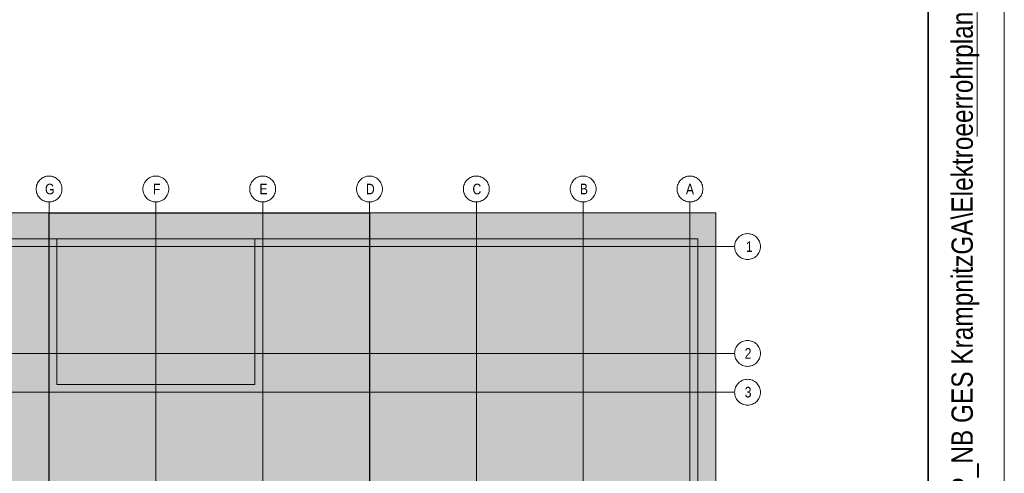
# Model space of a CAD drawing. Extents: x -620 to 300, y 62 to 1112.
# Tile 43 of 53: x 236 to 300, y 263 to 292. Entities that reach past the tile are written whole.
import ezdxf
from ezdxf.lldxf.tags import DXFTag

# ---------------------------------------------------------------- set-up
doc = ezdxf.new("R2010")
doc.units = 0
doc.layers.get('0').update_dxf_attribs({"lineweight": 13})
for name, color, linetype, lineweight in [('iwb_Plankopf Linie', 7, 'Continuous', 13), ('iwb_Plankopf Rahmen', 7, 'Continuous', 35), ('iwb_Plankopf Text', 7, 'Continuous', 18), ('PK_LP', 7, 'Continuous', 9), ('PK_LP_Achsen', 7, 'STRICHPUNKT2', 5)]:
    doc.layers.add(name, color=color, linetype=linetype, lineweight=lineweight)
doc.layers.add('PK_LP_T02', color=7, linetype='Continuous', lineweight=9, true_color=0xff6600)
doc.layers.add('PK_LP_T02_Rest', color=9, linetype='Continuous', lineweight=9, true_color=0x808080)
doc.styles.get("Standard").update_dxf_attribs({"font": 'ARIALN.TTF'})
tags = doc.linetypes.add('grob', pattern=[14, 3, -8, 3]).pattern_tags.tags
tags[8:9] = [DXFTag(74, 4), DXFTag(75, 0), DXFTag(340, '0'), DXFTag(46, 0.0), DXFTag(50, 0.0), DXFTag(44, 0.0), DXFTag(45, 0.0)]
tags[6:7] = [DXFTag(74, 4), DXFTag(75, 0), DXFTag(340, '0'), DXFTag(46, 0.0), DXFTag(50, 0.0), DXFTag(44, 0.0), DXFTag(45, 0.0)]
tags[4:5] = [DXFTag(74, 4), DXFTag(75, 0), DXFTag(340, '0'), DXFTag(46, 0.0), DXFTag(50, 0.0), DXFTag(44, 0.0), DXFTag(45, 0.0)]
tags = doc.linetypes.add('STRICHPUNKT2', pattern=[12.7, 6.35, -3.175, 0, -3.175]).pattern_tags.tags
tags[10:11] = [DXFTag(74, 4), DXFTag(75, 0), DXFTag(340, '0'), DXFTag(46, 0.0), DXFTag(50, 0.0), DXFTag(44, 0.0), DXFTag(45, 0.0)]
tags[8:9] = [DXFTag(74, 4), DXFTag(75, 0), DXFTag(340, '0'), DXFTag(46, 0.0), DXFTag(50, 0.0), DXFTag(44, 0.0), DXFTag(45, 0.0)]
tags[6:7] = [DXFTag(74, 4), DXFTag(75, 0), DXFTag(340, '0'), DXFTag(46, 0.0), DXFTag(50, 0.0), DXFTag(44, 0.0), DXFTag(45, 0.0)]
tags[4:5] = [DXFTag(74, 4), DXFTag(75, 0), DXFTag(340, '0'), DXFTag(46, 0.0), DXFTag(50, 0.0), DXFTag(44, 0.0), DXFTag(45, 0.0)]

# ---------------------------------------------------------------- blocks, each defined once
blk = doc.blocks.new('Blockreferenz-A06GA1UM8I')
at = {"color": 0, "linetype": 'ByBlock', "lineweight": -2, "ltscale": 0.13}
blk.add_solid([(237.643, 240.014), (237.643, 279.685), (258.68, 240.014), (258.68, 279.685)], dxfattribs=at)
at = {"layer": 'PK_LP', "linetype": 'grob', "lineweight": 5, "ltscale": 0.13}
for p, q in [((216.605, 279.685), (237.643, 279.685)), ((237.643, 279.685), (237.643, 240.014)), ((258.68, 279.685), (281.418, 279.685)), ((258.68, 240.014), (258.68, 279.685)), ((281.418, 279.685), (281.418, 240.014))]:
    blk.add_line(p, q, dxfattribs=at)
at = {"layer": 'PK_LP', "linetype": 'grob', "lineweight": 30, "ltscale": 0.3}
for p, q in [((237.643, 279.685), (258.68, 279.685)), ((237.643, 240.014), (237.643, 279.685)), ((258.68, 279.685), (258.68, 240.014))]:
    blk.add_line(p, q, dxfattribs=at)
at = {"layer": 'PK_LP', "linetype": 'ByBlock', "lineweight": -2, "ltscale": 0.13}
for p, q in [((237.643, 240.014), (237.643, 279.685)), ((258.68, 240.014), (258.68, 279.685))]:
    blk.add_line(p, q, dxfattribs=at)
at = {"layer": 'PK_LP', "linetype": 'ByBlock', "lineweight": 13, "ltscale": 0.13}
for p, q in [((209.085, 277.985), (238.15, 277.985)), ((238.15, 277.985), (251.16, 277.985)), ((238.15, 268.423), (238.15, 277.985)), ((238.15, 277.985), (238.15, 268.423)), ((251.16, 277.985), (251.16, 268.423)), ((251.16, 268.423), (251.16, 277.985)), ((251.16, 277.985), (280.225, 277.985)), ((280.225, 277.985), (280.225, 260.395)), ((251.16, 268.423), (238.15, 268.423)), ((238.15, 268.423), (251.16, 268.423))]:
    blk.add_line(p, q, dxfattribs=at)
at = {"layer": 'PK_LP_Achsen', "linetype": 'ByBlock', "ltscale": 0.13}
for p, q in [((236.986, 281.797), (237.042, 281.859)), ((237.042, 281.859), (237.103, 281.915)), ((237.103, 281.915), (237.17, 281.964)), ((237.17, 281.964), (237.242, 282.007)), ((237.242, 282.007), (237.317, 282.043)), ((237.317, 282.043), (237.396, 282.071)), ((237.396, 282.071), (237.477, 282.091)), ((237.477, 282.091), (237.559, 282.103)), ((237.559, 282.103), (237.643, 282.108)), ((237.643, 282.108), (237.726, 282.103)), ((237.726, 282.103), (237.809, 282.091)), ((237.809, 282.091), (237.889, 282.071)), ((237.889, 282.071), (237.968, 282.043)), ((237.968, 282.043), (238.043, 282.007)), ((238.043, 282.007), (238.115, 281.964)), ((238.115, 281.964), (238.182, 281.915)), ((238.182, 281.915), (238.244, 281.859)), ((238.244, 281.859), (238.3, 281.797)), ((243.998, 281.797), (244.054, 281.859)), ((244.054, 281.859), (244.116, 281.915)), ((244.116, 281.915), (244.183, 281.964)), ((244.183, 281.964), (244.255, 282.007)), ((244.255, 282.007), (244.33, 282.043)), ((244.33, 282.043), (244.408, 282.071)), ((244.408, 282.071), (244.489, 282.091)), ((244.489, 282.091), (244.572, 282.103)), ((244.572, 282.103), (244.655, 282.108)), ((244.655, 282.108), (244.739, 282.103)), ((244.739, 282.103), (244.821, 282.091)), ((244.821, 282.091), (244.902, 282.071)), ((244.902, 282.071), (244.98, 282.043)), ((244.98, 282.043), (245.056, 282.007)), ((245.056, 282.007), (245.127, 281.964)), ((245.127, 281.964), (245.194, 281.915)), ((245.194, 281.915), (245.256, 281.859)), ((245.256, 281.859), (245.312, 281.797)), ((251.011, 281.797), (251.067, 281.859)), ((251.067, 281.859), (251.128, 281.915)), ((251.128, 281.915), (251.195, 281.964)), ((251.195, 281.964), (251.267, 282.007)), ((251.267, 282.007), (251.342, 282.043)), ((251.342, 282.043), (251.421, 282.071)), ((251.421, 282.071), (251.502, 282.091)), ((251.502, 282.091), (251.584, 282.103)), ((251.584, 282.103), (251.668, 282.108)), ((251.668, 282.108), (251.751, 282.103)), ((251.751, 282.103), (251.834, 282.091)), ((251.834, 282.091), (251.914, 282.071)), ((251.914, 282.071), (251.993, 282.043)), ((251.993, 282.043), (252.068, 282.007)), ((252.068, 282.007), (252.14, 281.964)), ((252.14, 281.964), (252.207, 281.915)), ((252.207, 281.915), (252.269, 281.859)), ((252.269, 281.859), (252.325, 281.797)), ((258.023, 281.797), (258.079, 281.859)), ((258.079, 281.859), (258.141, 281.915)), ((258.141, 281.915), (258.208, 281.964)), ((258.208, 281.964), (258.28, 282.007)), ((258.28, 282.007), (258.355, 282.043)), ((258.355, 282.043), (258.433, 282.071)), ((258.433, 282.071), (258.514, 282.091)), ((258.514, 282.091), (258.597, 282.103)), ((258.597, 282.103), (258.68, 282.108)), ((258.68, 282.108), (258.764, 282.103)), ((258.764, 282.103), (258.846, 282.091)), ((258.846, 282.091), (258.927, 282.071)), ((258.927, 282.071), (259.005, 282.043)), ((259.005, 282.043), (259.081, 282.007)), ((259.081, 282.007), (259.152, 281.964)), ((259.152, 281.964), (259.219, 281.915)), ((259.219, 281.915), (259.281, 281.859)), ((259.281, 281.859), (259.337, 281.797)), ((265.036, 281.797), (265.092, 281.859)), ((265.092, 281.859), (265.153, 281.915)), ((265.153, 281.915), (265.22, 281.964)), ((265.22, 281.964), (265.292, 282.007)), ((265.292, 282.007), (265.367, 282.043)), ((265.367, 282.043), (265.446, 282.071)), ((265.446, 282.071), (265.527, 282.091)), ((265.527, 282.091), (265.609, 282.103)), ((265.609, 282.103), (265.693, 282.108)), ((265.693, 282.108), (265.776, 282.103)), ((265.776, 282.103), (265.859, 282.091)), ((265.859, 282.091), (265.939, 282.071)), ((265.939, 282.071), (266.018, 282.043)), ((266.018, 282.043), (266.093, 282.007)), ((266.093, 282.007), (266.165, 281.964)), ((266.165, 281.964), (266.232, 281.915)), ((266.232, 281.915), (266.294, 281.859)), ((266.294, 281.859), (266.35, 281.797)), ((272.048, 281.797), (272.104, 281.859)), ((272.104, 281.859), (272.166, 281.915)), ((272.166, 281.915), (272.233, 281.964)), ((272.233, 281.964), (272.305, 282.007)), ((272.305, 282.007), (272.38, 282.043)), ((272.38, 282.043), (272.458, 282.071)), ((272.458, 282.071), (272.539, 282.091)), ((272.539, 282.091), (272.622, 282.103)), ((272.622, 282.103), (272.705, 282.108)), ((272.705, 282.108), (272.789, 282.103)), ((272.789, 282.103), (272.871, 282.091)), ((272.871, 282.091), (272.952, 282.071)), ((272.952, 282.071), (273.03, 282.043)), ((273.03, 282.043), (273.106, 282.007)), ((273.106, 282.007), (273.177, 281.964)), ((273.177, 281.964), (273.244, 281.915)), ((273.244, 281.915), (273.306, 281.859)), ((273.306, 281.859), (273.362, 281.797)), ((279.061, 281.797), (279.117, 281.859)), ((279.117, 281.859), (279.178, 281.915)), ((279.178, 281.915), (279.245, 281.964)), ((279.245, 281.964), (279.317, 282.007)), ((279.317, 282.007), (279.392, 282.043)), ((279.392, 282.043), (279.471, 282.071)), ((279.471, 282.071), (279.552, 282.091)), ((279.552, 282.091), (279.634, 282.103)), ((279.634, 282.103), (279.718, 282.108)), ((279.718, 282.108), (279.801, 282.103)), ((279.801, 282.103), (279.884, 282.091)), ((279.884, 282.091), (279.964, 282.071)), ((279.964, 282.071), (280.043, 282.043)), ((280.043, 282.043), (280.118, 282.007)), ((280.118, 282.007), (280.19, 281.964)), ((280.19, 281.964), (280.257, 281.915)), ((280.257, 281.915), (280.319, 281.859)), ((280.319, 281.859), (280.375, 281.797)), ((236.793, 281.258), (236.797, 281.341)), ((236.797, 281.174), (236.793, 281.258)), ((236.797, 281.341), (236.809, 281.423)), ((236.809, 281.092), (236.797, 281.174)), ((236.809, 281.423), (236.829, 281.504)), ((236.829, 281.504), (236.857, 281.583)), ((236.857, 281.583), (236.893, 281.658)), ((236.893, 281.658), (236.936, 281.73)), ((236.936, 281.73), (236.986, 281.797)), ((238.3, 281.797), (238.349, 281.73)), ((238.349, 281.73), (238.392, 281.658)), ((238.392, 281.658), (238.428, 281.583)), ((238.428, 281.583), (238.456, 281.504)), ((238.456, 281.504), (238.476, 281.423)), ((238.476, 281.423), (238.489, 281.341)), ((238.489, 281.174), (238.476, 281.092)), ((238.489, 281.341), (238.493, 281.258)), ((238.493, 281.258), (238.489, 281.174)), ((243.805, 281.258), (243.809, 281.341)), ((243.809, 281.174), (243.805, 281.258)), ((243.809, 281.341), (243.822, 281.423)), ((243.822, 281.092), (243.809, 281.174)), ((243.822, 281.423), (243.842, 281.504)), ((243.842, 281.504), (243.87, 281.583)), ((243.87, 281.583), (243.906, 281.658)), ((243.906, 281.658), (243.948, 281.73)), ((243.948, 281.73), (243.998, 281.797)), ((245.312, 281.797), (245.362, 281.73)), ((245.362, 281.73), (245.405, 281.658)), ((245.405, 281.658), (245.44, 281.583)), ((245.44, 281.583), (245.469, 281.504)), ((245.469, 281.504), (245.489, 281.423)), ((245.489, 281.423), (245.501, 281.341)), ((245.501, 281.174), (245.489, 281.092)), ((245.501, 281.341), (245.505, 281.258)), ((245.505, 281.258), (245.501, 281.174)), ((250.818, 281.258), (250.822, 281.341)), ((250.822, 281.174), (250.818, 281.258)), ((250.822, 281.341), (250.834, 281.423)), ((250.834, 281.092), (250.822, 281.174)), ((250.834, 281.423), (250.854, 281.504)), ((250.854, 281.504), (250.882, 281.583)), ((250.882, 281.583), (250.918, 281.658)), ((250.918, 281.658), (250.961, 281.73)), ((250.961, 281.73), (251.011, 281.797)), ((252.325, 281.797), (252.374, 281.73)), ((252.374, 281.73), (252.417, 281.658)), ((252.417, 281.658), (252.453, 281.583)), ((252.453, 281.583), (252.481, 281.504)), ((252.481, 281.504), (252.501, 281.423)), ((252.501, 281.423), (252.514, 281.341)), ((252.514, 281.174), (252.501, 281.092)), ((252.514, 281.341), (252.518, 281.258)), ((252.518, 281.258), (252.514, 281.174)), ((257.83, 281.258), (257.834, 281.341)), ((257.834, 281.174), (257.83, 281.258)), ((257.834, 281.341), (257.847, 281.423)), ((257.847, 281.092), (257.834, 281.174)), ((257.847, 281.423), (257.867, 281.504)), ((257.867, 281.504), (257.895, 281.583)), ((257.895, 281.583), (257.931, 281.658)), ((257.931, 281.658), (257.973, 281.73)), ((257.973, 281.73), (258.023, 281.797)), ((259.337, 281.797), (259.387, 281.73)), ((259.387, 281.73), (259.43, 281.658)), ((259.43, 281.658), (259.465, 281.583)), ((259.465, 281.583), (259.494, 281.504)), ((259.494, 281.504), (259.514, 281.423)), ((259.514, 281.423), (259.526, 281.341)), ((259.526, 281.174), (259.514, 281.092)), ((259.526, 281.341), (259.53, 281.258)), ((259.53, 281.258), (259.526, 281.174)), ((264.843, 281.258), (264.847, 281.341)), ((264.847, 281.174), (264.843, 281.258)), ((264.847, 281.341), (264.859, 281.423)), ((264.859, 281.092), (264.847, 281.174)), ((264.859, 281.423), (264.879, 281.504)), ((264.879, 281.504), (264.907, 281.583)), ((264.907, 281.583), (264.943, 281.658)), ((264.943, 281.658), (264.986, 281.73)), ((264.986, 281.73), (265.036, 281.797)), ((266.35, 281.797), (266.399, 281.73)), ((266.399, 281.73), (266.442, 281.658)), ((266.442, 281.658), (266.478, 281.583)), ((266.478, 281.583), (266.506, 281.504)), ((266.506, 281.504), (266.526, 281.423)), ((266.526, 281.423), (266.539, 281.341)), ((266.539, 281.174), (266.526, 281.092)), ((266.539, 281.341), (266.543, 281.258)), ((266.543, 281.258), (266.539, 281.174)), ((271.855, 281.258), (271.859, 281.341)), ((271.859, 281.174), (271.855, 281.258)), ((271.859, 281.341), (271.872, 281.423)), ((271.872, 281.092), (271.859, 281.174)), ((271.872, 281.423), (271.892, 281.504)), ((271.892, 281.504), (271.92, 281.583)), ((271.92, 281.583), (271.956, 281.658)), ((271.956, 281.658), (271.998, 281.73)), ((271.998, 281.73), (272.048, 281.797)), ((273.362, 281.797), (273.412, 281.73)), ((273.412, 281.73), (273.455, 281.658)), ((273.455, 281.658), (273.49, 281.583)), ((273.49, 281.583), (273.519, 281.504)), ((273.519, 281.504), (273.539, 281.423)), ((273.539, 281.423), (273.551, 281.341)), ((273.551, 281.174), (273.539, 281.092)), ((273.551, 281.341), (273.555, 281.258)), ((273.555, 281.258), (273.551, 281.174)), ((278.868, 281.258), (278.872, 281.341)), ((278.872, 281.174), (278.868, 281.258)), ((278.872, 281.341), (278.884, 281.423)), ((278.884, 281.092), (278.872, 281.174)), ((278.884, 281.423), (278.904, 281.504)), ((278.904, 281.504), (278.932, 281.583)), ((278.932, 281.583), (278.968, 281.658)), ((278.968, 281.658), (279.011, 281.73)), ((279.011, 281.73), (279.061, 281.797)), ((280.375, 281.797), (280.424, 281.73)), ((280.424, 281.73), (280.467, 281.658)), ((280.467, 281.658), (280.503, 281.583)), ((280.503, 281.583), (280.531, 281.504)), ((280.531, 281.504), (280.551, 281.423)), ((280.551, 281.423), (280.564, 281.341)), ((280.564, 281.174), (280.551, 281.092)), ((280.564, 281.341), (280.568, 281.258)), ((280.568, 281.258), (280.564, 281.174)), ((236.829, 281.011), (236.809, 281.092)), ((236.857, 280.932), (236.829, 281.011)), ((236.893, 280.857), (236.857, 280.932)), ((236.936, 280.785), (236.893, 280.857)), ((236.986, 280.718), (236.936, 280.785)), ((237.042, 280.656), (236.986, 280.718)), ((237.103, 280.6), (237.042, 280.656)), ((237.17, 280.551), (237.103, 280.6)), ((237.242, 280.508), (237.17, 280.551)), ((238.115, 280.551), (238.043, 280.508)), ((238.182, 280.6), (238.115, 280.551)), ((238.244, 280.656), (238.182, 280.6)), ((238.3, 280.718), (238.244, 280.656)), ((238.349, 280.785), (238.3, 280.718)), ((238.392, 280.857), (238.349, 280.785)), ((238.428, 280.932), (238.392, 280.857)), ((238.456, 281.011), (238.428, 280.932)), ((238.476, 281.092), (238.456, 281.011)), ((243.842, 281.011), (243.822, 281.092)), ((243.87, 280.932), (243.842, 281.011)), ((243.906, 280.857), (243.87, 280.932)), ((243.948, 280.785), (243.906, 280.857)), ((243.998, 280.718), (243.948, 280.785)), ((244.054, 280.656), (243.998, 280.718)), ((244.116, 280.6), (244.054, 280.656)), ((244.183, 280.551), (244.116, 280.6)), ((244.255, 280.508), (244.183, 280.551)), ((245.127, 280.551), (245.056, 280.508)), ((245.194, 280.6), (245.127, 280.551)), ((245.256, 280.656), (245.194, 280.6)), ((245.312, 280.718), (245.256, 280.656)), ((245.362, 280.785), (245.312, 280.718)), ((245.405, 280.857), (245.362, 280.785)), ((245.44, 280.932), (245.405, 280.857)), ((245.469, 281.011), (245.44, 280.932)), ((245.489, 281.092), (245.469, 281.011)), ((250.854, 281.011), (250.834, 281.092)), ((250.882, 280.932), (250.854, 281.011)), ((250.918, 280.857), (250.882, 280.932)), ((250.961, 280.785), (250.918, 280.857)), ((251.011, 280.718), (250.961, 280.785)), ((251.067, 280.656), (251.011, 280.718)), ((251.128, 280.6), (251.067, 280.656)), ((251.195, 280.551), (251.128, 280.6)), ((251.267, 280.508), (251.195, 280.551)), ((252.14, 280.551), (252.068, 280.508)), ((252.207, 280.6), (252.14, 280.551)), ((252.269, 280.656), (252.207, 280.6)), ((252.325, 280.718), (252.269, 280.656)), ((252.374, 280.785), (252.325, 280.718)), ((252.417, 280.857), (252.374, 280.785)), ((252.453, 280.932), (252.417, 280.857)), ((252.481, 281.011), (252.453, 280.932)), ((252.501, 281.092), (252.481, 281.011)), ((257.867, 281.011), (257.847, 281.092)), ((257.895, 280.932), (257.867, 281.011)), ((257.931, 280.857), (257.895, 280.932)), ((257.973, 280.785), (257.931, 280.857)), ((258.023, 280.718), (257.973, 280.785)), ((258.079, 280.656), (258.023, 280.718)), ((258.141, 280.6), (258.079, 280.656)), ((258.208, 280.551), (258.141, 280.6)), ((258.28, 280.508), (258.208, 280.551)), ((259.152, 280.551), (259.081, 280.508)), ((259.219, 280.6), (259.152, 280.551)), ((259.281, 280.656), (259.219, 280.6)), ((259.337, 280.718), (259.281, 280.656)), ((259.387, 280.785), (259.337, 280.718)), ((259.43, 280.857), (259.387, 280.785)), ((259.465, 280.932), (259.43, 280.857)), ((259.494, 281.011), (259.465, 280.932)), ((259.514, 281.092), (259.494, 281.011)), ((264.879, 281.011), (264.859, 281.092)), ((264.907, 280.932), (264.879, 281.011)), ((264.943, 280.857), (264.907, 280.932)), ((264.986, 280.785), (264.943, 280.857)), ((265.036, 280.718), (264.986, 280.785)), ((265.092, 280.656), (265.036, 280.718)), ((265.153, 280.6), (265.092, 280.656)), ((265.22, 280.551), (265.153, 280.6)), ((265.292, 280.508), (265.22, 280.551)), ((266.165, 280.551), (266.093, 280.508)), ((266.232, 280.6), (266.165, 280.551)), ((266.294, 280.656), (266.232, 280.6)), ((266.35, 280.718), (266.294, 280.656)), ((266.399, 280.785), (266.35, 280.718)), ((266.442, 280.857), (266.399, 280.785)), ((266.478, 280.932), (266.442, 280.857)), ((266.506, 281.011), (266.478, 280.932)), ((266.526, 281.092), (266.506, 281.011)), ((271.892, 281.011), (271.872, 281.092)), ((271.92, 280.932), (271.892, 281.011)), ((271.956, 280.857), (271.92, 280.932)), ((271.998, 280.785), (271.956, 280.857)), ((272.048, 280.718), (271.998, 280.785)), ((272.104, 280.656), (272.048, 280.718)), ((272.166, 280.6), (272.104, 280.656)), ((272.233, 280.551), (272.166, 280.6)), ((272.305, 280.508), (272.233, 280.551)), ((273.177, 280.551), (273.106, 280.508)), ((273.244, 280.6), (273.177, 280.551)), ((273.306, 280.656), (273.244, 280.6)), ((273.362, 280.718), (273.306, 280.656)), ((273.412, 280.785), (273.362, 280.718)), ((273.455, 280.857), (273.412, 280.785)), ((273.49, 280.932), (273.455, 280.857)), ((273.519, 281.011), (273.49, 280.932)), ((273.539, 281.092), (273.519, 281.011)), ((278.904, 281.011), (278.884, 281.092)), ((278.932, 280.932), (278.904, 281.011)), ((278.968, 280.857), (278.932, 280.932)), ((279.011, 280.785), (278.968, 280.857)), ((279.061, 280.718), (279.011, 280.785)), ((279.117, 280.656), (279.061, 280.718)), ((279.178, 280.6), (279.117, 280.656)), ((279.245, 280.551), (279.178, 280.6)), ((279.317, 280.508), (279.245, 280.551)), ((280.19, 280.551), (280.118, 280.508)), ((280.257, 280.6), (280.19, 280.551)), ((280.319, 280.656), (280.257, 280.6)), ((280.375, 280.718), (280.319, 280.656)), ((280.424, 280.785), (280.375, 280.718)), ((280.467, 280.857), (280.424, 280.785)), ((280.503, 280.932), (280.467, 280.857)), ((280.531, 281.011), (280.503, 280.932)), ((280.551, 281.092), (280.531, 281.011)), ((237.317, 280.472), (237.242, 280.508)), ((237.396, 280.444), (237.317, 280.472)), ((237.477, 280.424), (237.396, 280.444)), ((237.559, 280.412), (237.477, 280.424)), ((237.643, 280.408), (237.559, 280.412)), ((237.726, 280.412), (237.643, 280.408)), ((237.809, 280.424), (237.726, 280.412)), ((237.889, 280.444), (237.809, 280.424)), ((237.968, 280.472), (237.889, 280.444)), ((238.043, 280.508), (237.968, 280.472)), ((244.33, 280.472), (244.255, 280.508)), ((244.408, 280.444), (244.33, 280.472)), ((244.489, 280.424), (244.408, 280.444)), ((244.572, 280.412), (244.489, 280.424)), ((244.655, 280.408), (244.572, 280.412)), ((244.739, 280.412), (244.655, 280.408)), ((244.821, 280.424), (244.739, 280.412)), ((244.902, 280.444), (244.821, 280.424)), ((244.98, 280.472), (244.902, 280.444)), ((245.056, 280.508), (244.98, 280.472)), ((251.342, 280.472), (251.267, 280.508)), ((251.421, 280.444), (251.342, 280.472)), ((251.502, 280.424), (251.421, 280.444)), ((251.584, 280.412), (251.502, 280.424)), ((251.668, 280.408), (251.584, 280.412)), ((251.751, 280.412), (251.668, 280.408)), ((251.834, 280.424), (251.751, 280.412)), ((251.914, 280.444), (251.834, 280.424)), ((251.993, 280.472), (251.914, 280.444)), ((252.068, 280.508), (251.993, 280.472)), ((258.355, 280.472), (258.28, 280.508)), ((258.433, 280.444), (258.355, 280.472)), ((258.514, 280.424), (258.433, 280.444)), ((258.597, 280.412), (258.514, 280.424)), ((258.68, 280.408), (258.597, 280.412)), ((258.764, 280.412), (258.68, 280.408)), ((258.846, 280.424), (258.764, 280.412)), ((258.927, 280.444), (258.846, 280.424)), ((259.005, 280.472), (258.927, 280.444)), ((259.081, 280.508), (259.005, 280.472)), ((265.367, 280.472), (265.292, 280.508)), ((265.446, 280.444), (265.367, 280.472)), ((265.527, 280.424), (265.446, 280.444)), ((265.609, 280.412), (265.527, 280.424)), ((265.693, 280.408), (265.609, 280.412)), ((265.776, 280.412), (265.693, 280.408)), ((265.859, 280.424), (265.776, 280.412)), ((265.939, 280.444), (265.859, 280.424)), ((266.018, 280.472), (265.939, 280.444)), ((266.093, 280.508), (266.018, 280.472)), ((272.38, 280.472), (272.305, 280.508)), ((272.458, 280.444), (272.38, 280.472)), ((272.539, 280.424), (272.458, 280.444)), ((272.622, 280.412), (272.539, 280.424)), ((272.705, 280.408), (272.622, 280.412)), ((272.789, 280.412), (272.705, 280.408)), ((272.871, 280.424), (272.789, 280.412)), ((272.952, 280.444), (272.871, 280.424)), ((273.03, 280.472), (272.952, 280.444)), ((273.106, 280.508), (273.03, 280.472)), ((279.392, 280.472), (279.317, 280.508)), ((279.471, 280.444), (279.392, 280.472)), ((279.552, 280.424), (279.471, 280.444)), ((279.634, 280.412), (279.552, 280.424)), ((279.718, 280.408), (279.634, 280.412)), ((279.801, 280.412), (279.718, 280.408)), ((279.884, 280.424), (279.801, 280.412)), ((279.964, 280.444), (279.884, 280.424)), ((280.043, 280.472), (279.964, 280.444)), ((280.118, 280.508), (280.043, 280.472)), ((282.748, 277.878), (282.791, 277.95)), ((282.791, 277.95), (282.841, 278.017)), ((282.841, 278.017), (282.897, 278.079)), ((282.897, 278.079), (282.958, 278.135)), ((282.958, 278.135), (283.025, 278.184)), ((283.025, 278.184), (283.097, 278.227)), ((283.097, 278.227), (283.172, 278.263)), ((283.172, 278.263), (283.251, 278.291)), ((283.251, 278.291), (283.332, 278.311)), ((283.332, 278.311), (283.414, 278.323)), ((283.414, 278.323), (283.498, 278.328)), ((283.498, 278.328), (283.581, 278.323)), ((283.581, 278.323), (283.663, 278.311)), ((283.663, 278.311), (283.744, 278.291)), ((283.744, 278.291), (283.823, 278.263)), ((283.823, 278.263), (283.898, 278.227)), ((283.898, 278.227), (283.97, 278.184)), ((283.97, 278.184), (284.037, 278.135)), ((284.037, 278.135), (284.099, 278.079)), ((284.099, 278.079), (284.155, 278.017)), ((284.155, 278.017), (284.204, 277.95)), ((284.204, 277.95), (284.247, 277.878)), ((282.648, 277.478), (282.652, 277.561)), ((282.652, 277.394), (282.648, 277.478)), ((282.652, 277.561), (282.664, 277.643)), ((282.664, 277.312), (282.652, 277.394)), ((282.664, 277.643), (282.684, 277.724)), ((282.684, 277.231), (282.664, 277.312)), ((282.684, 277.724), (282.712, 277.803)), ((282.712, 277.803), (282.748, 277.878)), ((284.247, 277.878), (284.283, 277.803)), ((284.283, 277.803), (284.311, 277.724)), ((284.311, 277.724), (284.331, 277.643)), ((284.331, 277.312), (284.311, 277.231)), ((284.331, 277.643), (284.344, 277.561)), ((284.344, 277.394), (284.331, 277.312)), ((284.344, 277.561), (284.348, 277.478)), ((284.348, 277.478), (284.344, 277.394)), ((282.712, 277.152), (282.684, 277.231)), ((282.748, 277.077), (282.712, 277.152)), ((282.791, 277.005), (282.748, 277.077)), ((282.841, 276.938), (282.791, 277.005)), ((282.897, 276.877), (282.841, 276.938)), ((282.958, 276.82), (282.897, 276.877)), ((283.025, 276.771), (282.958, 276.82)), ((283.097, 276.728), (283.025, 276.771)), ((283.172, 276.692), (283.097, 276.728)), ((283.251, 276.664), (283.172, 276.692)), ((283.332, 276.644), (283.251, 276.664)), ((283.744, 276.664), (283.663, 276.644)), ((283.823, 276.692), (283.744, 276.664)), ((283.898, 276.728), (283.823, 276.692)), ((283.97, 276.771), (283.898, 276.728)), ((284.037, 276.82), (283.97, 276.771)), ((284.099, 276.877), (284.037, 276.82)), ((284.155, 276.938), (284.099, 276.877)), ((284.204, 277.005), (284.155, 276.938)), ((284.247, 277.077), (284.204, 277.005)), ((284.283, 277.152), (284.247, 277.077)), ((284.311, 277.231), (284.283, 277.152)), ((283.414, 276.632), (283.332, 276.644)), ((283.498, 276.628), (283.414, 276.632)), ((283.581, 276.632), (283.498, 276.628)), ((283.663, 276.644), (283.581, 276.632)), ((282.712, 270.79), (282.748, 270.866)), ((282.748, 270.866), (282.791, 270.937)), ((282.791, 270.937), (282.841, 271.004)), ((282.841, 271.004), (282.897, 271.066)), ((282.897, 271.066), (282.958, 271.122)), ((282.958, 271.122), (283.025, 271.172)), ((283.025, 271.172), (283.097, 271.215)), ((283.097, 271.215), (283.172, 271.25)), ((283.172, 271.25), (283.251, 271.278)), ((283.251, 271.278), (283.332, 271.299)), ((283.332, 271.299), (283.414, 271.311)), ((283.414, 271.311), (283.498, 271.315)), ((283.498, 271.315), (283.581, 271.311)), ((283.581, 271.311), (283.663, 271.299)), ((283.663, 271.299), (283.744, 271.278)), ((283.744, 271.278), (283.823, 271.25)), ((283.823, 271.25), (283.898, 271.215)), ((283.898, 271.215), (283.97, 271.172)), ((283.97, 271.172), (284.037, 271.122)), ((284.037, 271.122), (284.099, 271.066)), ((284.099, 271.066), (284.155, 271.004)), ((284.155, 271.004), (284.204, 270.937)), ((284.204, 270.937), (284.247, 270.866)), ((284.247, 270.866), (284.283, 270.79)), ((282.648, 270.465), (282.652, 270.548)), ((282.652, 270.382), (282.648, 270.465)), ((282.652, 270.548), (282.664, 270.631)), ((282.664, 270.299), (282.652, 270.382)), ((282.664, 270.631), (282.684, 270.712)), ((282.684, 270.218), (282.664, 270.299)), ((282.684, 270.712), (282.712, 270.79)), ((282.712, 270.14), (282.684, 270.218)), ((284.283, 270.79), (284.311, 270.712)), ((284.311, 270.218), (284.283, 270.14)), ((284.311, 270.712), (284.331, 270.631)), ((284.331, 270.299), (284.311, 270.218)), ((284.331, 270.631), (284.344, 270.548)), ((284.344, 270.382), (284.331, 270.299)), ((284.344, 270.548), (284.348, 270.465)), ((284.348, 270.465), (284.344, 270.382)), ((282.748, 270.064), (282.712, 270.14)), ((282.791, 269.993), (282.748, 270.064)), ((282.841, 269.926), (282.791, 269.993)), ((282.897, 269.864), (282.841, 269.926)), ((282.958, 269.808), (282.897, 269.864)), ((283.025, 269.758), (282.958, 269.808)), ((283.097, 269.715), (283.025, 269.758)), ((283.172, 269.68), (283.097, 269.715)), ((283.251, 269.652), (283.172, 269.68)), ((283.332, 269.631), (283.251, 269.652)), ((283.414, 269.619), (283.332, 269.631)), ((283.498, 269.615), (283.414, 269.619)), ((283.581, 269.619), (283.498, 269.615)), ((283.663, 269.631), (283.581, 269.619)), ((283.744, 269.652), (283.663, 269.631)), ((283.823, 269.68), (283.744, 269.652)), ((283.898, 269.715), (283.823, 269.68)), ((283.97, 269.758), (283.898, 269.715)), ((284.037, 269.808), (283.97, 269.758)), ((284.099, 269.864), (284.037, 269.808)), ((284.155, 269.926), (284.099, 269.864)), ((284.204, 269.993), (284.155, 269.926)), ((284.247, 270.064), (284.204, 269.993)), ((284.283, 270.14), (284.247, 270.064)), ((282.712, 268.24), (282.748, 268.316)), ((282.748, 268.316), (282.791, 268.387)), ((282.791, 268.387), (282.841, 268.454)), ((282.841, 268.454), (282.897, 268.516)), ((282.897, 268.516), (282.958, 268.572)), ((282.958, 268.572), (283.025, 268.622)), ((283.025, 268.622), (283.097, 268.665)), ((283.097, 268.665), (283.172, 268.7)), ((283.172, 268.7), (283.251, 268.728)), ((283.251, 268.728), (283.332, 268.749)), ((283.332, 268.749), (283.414, 268.761)), ((283.414, 268.761), (283.498, 268.765)), ((283.498, 268.765), (283.581, 268.761)), ((283.581, 268.761), (283.663, 268.749)), ((283.663, 268.749), (283.744, 268.728)), ((283.744, 268.728), (283.823, 268.7)), ((283.823, 268.7), (283.898, 268.665)), ((283.898, 268.665), (283.97, 268.622)), ((283.97, 268.622), (284.037, 268.572)), ((284.037, 268.572), (284.099, 268.516)), ((284.099, 268.516), (284.155, 268.454)), ((284.155, 268.454), (284.204, 268.387)), ((284.204, 268.387), (284.247, 268.316)), ((284.247, 268.316), (284.283, 268.24)), ((282.648, 267.915), (282.652, 267.998)), ((282.652, 267.832), (282.648, 267.915)), ((282.652, 267.998), (282.664, 268.081)), ((282.664, 267.749), (282.652, 267.832)), ((282.664, 268.081), (282.684, 268.162)), ((282.684, 267.668), (282.664, 267.749)), ((282.684, 268.162), (282.712, 268.24)), ((282.712, 267.59), (282.684, 267.668)), ((284.283, 268.24), (284.311, 268.162)), ((284.311, 267.668), (284.283, 267.59)), ((284.311, 268.162), (284.331, 268.081)), ((284.331, 267.749), (284.311, 267.668)), ((284.331, 268.081), (284.344, 267.998)), ((284.344, 267.832), (284.331, 267.749)), ((284.344, 267.998), (284.348, 267.915)), ((284.348, 267.915), (284.344, 267.832)), ((282.748, 267.514), (282.712, 267.59)), ((282.791, 267.443), (282.748, 267.514)), ((282.841, 267.376), (282.791, 267.443)), ((282.897, 267.314), (282.841, 267.376)), ((282.958, 267.258), (282.897, 267.314)), ((283.025, 267.208), (282.958, 267.258)), ((283.097, 267.165), (283.025, 267.208)), ((283.172, 267.13), (283.097, 267.165)), ((283.251, 267.102), (283.172, 267.13)), ((283.332, 267.081), (283.251, 267.102)), ((283.414, 267.069), (283.332, 267.081)), ((283.498, 267.065), (283.414, 267.069)), ((283.581, 267.069), (283.498, 267.065)), ((283.663, 267.081), (283.581, 267.069)), ((283.744, 267.102), (283.663, 267.081)), ((283.823, 267.13), (283.744, 267.102)), ((283.898, 267.165), (283.823, 267.13)), ((283.97, 267.208), (283.898, 267.165)), ((284.037, 267.258), (283.97, 267.208)), ((284.099, 267.314), (284.037, 267.258)), ((284.155, 267.376), (284.099, 267.314)), ((284.204, 267.443), (284.155, 267.376)), ((284.247, 267.514), (284.204, 267.443)), ((284.283, 267.59), (284.247, 267.514))]:
    blk.add_line(p, q, dxfattribs=at)
at = {"layer": 'PK_LP_Achsen', "linetype": 'STRICHPUNKT2', "ltscale": 0.13}
for p, q in [((237.643, 280.408), (237.643, 239.291)), ((244.655, 280.408), (244.655, 239.291)), ((251.668, 280.408), (251.668, 239.291)), ((258.68, 280.408), (258.68, 239.291)), ((265.693, 280.408), (265.693, 239.291)), ((272.705, 280.408), (272.705, 239.291)), ((279.718, 280.408), (279.718, 239.291)), ((128.038, 277.478), (282.648, 277.478)), ((128.038, 270.465), (282.648, 270.465)), ((128.038, 267.915), (282.648, 267.915))]:
    blk.add_line(p, q, dxfattribs=at)
at = {"layer": 'PK_LP_T02_Rest', "linetype": 'ByBlock', "lineweight": -2, "ltscale": 0.13}
for points in [[(216.605, 240.014), (216.605, 279.685), (237.643, 240.014), (237.643, 279.685)], [(258.68, 240.014), (258.68, 279.685), (281.418, 240.014), (281.418, 279.685)]]:
    blk.add_solid(points, dxfattribs=at)
at = {"layer": 'PK_LP_Achsen', "linetype": 'ByBlock', "ltscale": 0.13, "char_height": 0.69538, "attachment_point": 1}
for s, insert in [('{\\fArial Narrow;G}', (237.379, 281.605)), ('{\\fArial Narrow;F}', (244.463, 281.605)), ('{\\fArial Narrow;E}', (251.455, 281.605)), ('{\\fArial Narrow;D}', (258.445, 281.605)), ('{\\fArial Narrow;C}', (265.441, 281.605)), ('{\\fArial Narrow;B}', (272.49, 281.605)), ('{\\fArial Narrow;A}', (279.451, 281.605)), ('{\\fArial Narrow;1}', (283.393, 277.824)), ('{\\fArial Narrow;2}', (283.308, 270.812)), ('{\\fArial Narrow;3}', (283.311, 268.268))]:
    blk.add_mtext(s, dxfattribs=dict(at, insert=insert))

msp = doc.modelspace()

# ---------------------------------------------------------------- linework, layer by layer
at = {"layer": 'iwb_Plankopf Linie', "ltscale": 0.13}
msp.add_line((295.353, 67.433), (295.353, 359.433), dxfattribs=at)
at = {"layer": 'iwb_Plankopf Rahmen', "ltscale": 0.35}
msp.add_line((295.353, 359.433), (295.353, 67.433), dxfattribs=at)
at = {"layer": 'iwb_Plankopf Rahmen', "color": 8, "lineweight": 13, "ltscale": 0.13, "true_color": 0x808080}
msp.add_lwpolyline([(300.353, 62.433), (-619.647, 62.433), (-619.647, 1112.433), (300.353, 1112.433), (300.353, 62.433)], close=True, dxfattribs=at)
at = {"layer": 'iwb_Plankopf Rahmen', "ltscale": 0.35}
msp.add_lwpolyline([(-599.647, 67.433), (-599.647, 1107.433), (295.353, 1107.433), (295.353, 67.433), (-599.647, 67.433)], close=True, dxfattribs=at)

# ---------------------------------------------------------------- block references
at = {"layer": 'PK_LP_T02', "ltscale": 0.13}
msp.add_blockref('Blockreferenz-A06GA1UM8I', (0, 0), dxfattribs=at)

# ---------------------------------------------------------------- texts
at = {"layer": 'iwb_Plankopf Text', "ltscale": 0.18, "insert": (296.886, 74.512), "char_height": 1.4, "attachment_point": 1, "rotation": 90, "line_spacing_factor": 1.002}
msp.add_mtext('{\\fArial Narrow;\\\\srvnovamd01\\Nova_MD\\TGA\\60202 Pro Potsdam\\04 NB GES Krampnitz\\09 NOVA\\60202-04_AP_NB GES Krampnitz\\TGA\\Elektro\\Leerrohrplanung\\E_Leerrohr_3OG.n4m004KRA_ELT_5_LR_03_002_P_A}', dxfattribs=at)

doc.saveas('drawing.dxf')
